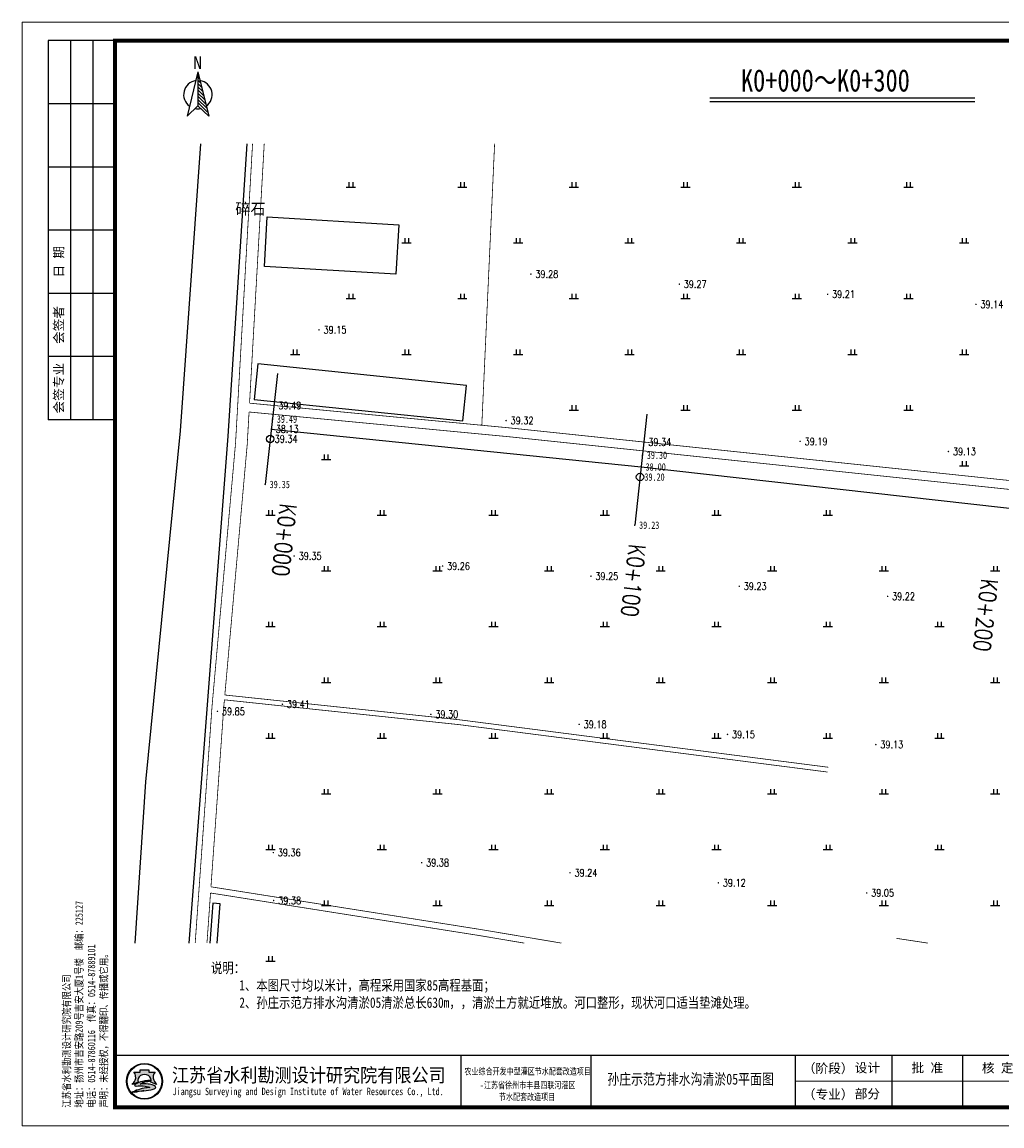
# Model space of a CAD drawing. Extents: x 464172 to 473094, y 3847158 to 3855433.
# Tile 72 of 98: x 469890 to 470154, y 3850355 to 3850652. Entities that reach past the tile are written whole.
import ezdxf
from ezdxf.enums import TextEntityAlignment as Align

# ---------------------------------------------------------------- set-up
doc = ezdxf.new("R2010")
doc.units = 0
doc.linetypes.add('X2', pattern=[10, 8, -2])
doc.layers.get('0').update_dxf_attribs({"linetype": 'CONTINUOUS'})
for name, color, linetype in [('DIMTEX', 7, 'CONTINUOUS'), ('DLSS', 4, 'CONTINUOUS'), ('DMTZ', 3, 'CONTINUOUS'), ('DMX', 1, 'CONTINUOUS'), ('GCD', 9, 'CONTINUOUS'), ('JMD', 6, 'CONTINUOUS'), ('LINE', 7, 'CONTINUOUS'), ('SXSS', 5, 'CONTINUOUS'), ('ZBTZ', 8, 'CONTINUOUS'), ('断面', 7, 'CONTINUOUS'), ('零点距', 1, 'CONTINUOUS')]:
    doc.layers.add(name, color=color, linetype=linetype)
doc.layers.add('文字', color=7, linetype='CONTINUOUS', lineweight=15)
doc.styles.add('-仿宋_GB2312', font='FangSong_GB2312.ttf')
doc.styles.add('HZ', font='rs.shx', dxfattribs={"width": 0.8, "bigfont": 'hztxt.shx'})
doc.styles.add('LYJFS', font='times.ttf', dxfattribs={"width": 0.7})
doc.styles.get("Standard").update_dxf_attribs({"font": 'rs.shx', "bigfont": 'hztxt.shx'})
doc.styles.add('STYLE2', font='txt', dxfattribs={"width": 0.8})
doc.styles.add('仿宋', font='FangSong_GB2312.ttf', dxfattribs={"width": 0.8})
doc.styles.add('仿宋体', font='FangSong_GB2312.ttf', dxfattribs={"width": 0.8})
doc.styles.add('宋体', font='txt')
doc.styles.add('正等线体', font='simhei.ttf')
doc.styles.add('黑体', font='simhei.ttf')
doc.linetypes.add('10411', pattern='A,2,[150,AAA.SHX,S=1,R=0,X=0,Y=1],2,[151,AAA.SHX,S=1,R=0,X=0,Y=3],1e-11', length=4.00000000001)
doc.linetypes.add('10421', pattern='A,2,[150,AAA.SHX,S=0.5,R=0,X=0,Y=0.5],1e-11', length=2.00000000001)

# ---------------------------------------------------------------- blocks, each defined once
blk = doc.blocks.new('A$C67844AE1')
at = {"color": 7, "linetype": 'ByBlock', "lineweight": -3}
for p, q in [((-68.54528065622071, 12.60233967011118), (-102.4539569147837, -126.4874291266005)), ((-68.54528065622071, 12.60233967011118), (-68.54528065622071, -93.55508338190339)), ((-68.54528065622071, 12.60233967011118), (-34.63660439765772, -126.4874291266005)), ((-68.54528065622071, 6.444916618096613), (-66.57848399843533, 4.534749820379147)), ((-75.16375737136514, -13.81146217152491), (-75.00695480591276, -13.90275762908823)), ((-68.54528065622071, -3.555083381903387), (-63.38429603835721, -8.56746807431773)), ((-68.54528065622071, -13.55508338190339), (-60.19010807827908, -21.66968596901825)), ((-68.54528065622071, -23.55508338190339), (-56.99592011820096, -34.77190386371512)), ((-68.54528065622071, -33.55508338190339), (-53.80173215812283, -47.874121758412)), ((-68.54528065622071, -43.55508338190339), (-50.60754419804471, -60.97633965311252)), ((-68.54528065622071, -53.55508338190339), (-47.4133562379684, -74.0785575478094)), ((-68.54528065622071, -63.55508338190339), (-44.21916827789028, -87.18077544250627)), ((-68.54528065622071, -93.55508338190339), (-102.4539569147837, -126.4874291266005)), ((-68.54528065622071, -73.55508338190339), (-41.02498031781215, -100.282993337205)), ((-68.54528065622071, -83.55508338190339), (-37.83079235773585, -113.3852112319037)), ((-68.54528065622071, -93.55508338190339), (-34.63660439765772, -126.4874291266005))]:
    blk.add_line(p, q, dxfattribs=at)
for start, end in [(98.47002997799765, 234.1282238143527), (305.8717761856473, 81.52997002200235), (258.3564658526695, 281.6435341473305)]:
    blk.add_arc((-68.54528065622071, -58.56304133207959), 44.66625879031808, start, end, dxfattribs=at)
at = {"color": 7, "linetype": 'ByBlock', "lineweight": -3, "insert": (-82.5777418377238, 61.776892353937), "char_height": 40, "width": 53.56766932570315, "attachment_point": 1}
blk.add_mtext('{\\fSimSun|b0|i0|c134|p2;N}', dxfattribs=at)
blk = doc.blocks.new('TK')
h = blk.add_hatch(color=152)
h.dxf.hatch_style = 1
h.paths.add_polyline_path([(37.76634519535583, 12, 1), (28.08865389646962, 12, 1)])
h.paths.add_polyline_path([(37.60348109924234, 12, 1), (28.2515179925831, 12, 1)], flags=16)
h = blk.add_hatch(color=152)
h.dxf.hatch_style = 1
edge = h.paths.add_edge_path()
edge.add_arc((34.80941884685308, 9.57513306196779), 1.461698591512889, 43.31770961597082, 70.37003522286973)
edge.add_arc((33.42980450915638, 5.707128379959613), 5.568375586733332, 70.37003522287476, 84.52854590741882)
edge.add_arc((32.84297213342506, -0.4193509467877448), 11.72289597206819, 84.5285459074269, 95.17746754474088)
edge.add_arc((32.98455917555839, 9.871856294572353), 1.831337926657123, 111.7965680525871, 130.9174013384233, ccw=False)
edge.add_arc((34.88031159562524, 5.13131362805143), 6.936886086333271, 98.84274785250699, 111.79656805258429, ccw=False)
edge.add_arc((35.94667124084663, -1.723120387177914), 13.873772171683, 95.21036804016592, 98.84274785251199, ccw=False)
edge.add_ellipse((32.92749954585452, 12.29239219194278), major_axis=(-1.773815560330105, 0), ratio=0.8776980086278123, start_angle=172.6538623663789, end_angle=176.9129867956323)
edge.add_arc((34.51986391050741, 1.961408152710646), 10.24870363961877, 88.99992913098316, 98.52267106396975)
edge.add_arc((34.12653419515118, 4.586133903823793), 7.594670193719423, 98.5226710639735, 116.8491039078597)
edge.add_arc((31.25213164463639, 10.26438648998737), 1.230336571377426, 116.8491039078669, 139.2900683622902)
edge.add_arc((30.4676556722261, 10.93937889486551), 0.1954369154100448, 139.2900683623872, 263.050638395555)
edge.add_arc((30.65080526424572, 12.44199033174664), 1.70916902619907, 263.0506383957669, 272.136251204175)
edge.add_arc((31.81845295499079, -18.86063964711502), 29.61523112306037, 88.46268833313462, 92.13625120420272, ccw=False)
edge.add_arc((32.47617160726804, 5.646726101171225), 5.099041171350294, 68.07113774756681, 88.46268833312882, ccw=False)
edge.add_arc((36.58583429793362, -10.91731876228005), 21.4080615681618, 95.91294384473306, 98.79521578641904)
edge.add_arc((35.21854840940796, -2.080308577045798), 12.46590188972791, 98.79521578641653, 117.8496747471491)
edge.add_arc((93.71745628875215, -228.4932874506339), 245.9934265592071, 104.7703900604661, 105.15790668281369, ccw=False)
edge.add_line((31.00239690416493, 9.371353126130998), (30.1988762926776, 9.045501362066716))
edge.add_arc((51.56004769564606, -88.12407086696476), 99.48982566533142, 100.90627282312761, 102.39834375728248, ccw=False)
edge.add_line((32.73627937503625, 9.568770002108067), (32.12568198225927, 9.380185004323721))
edge.add_arc((29.81630978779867, 37.97211086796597), 28.68503833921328, 274.6177604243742, 279.6944367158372)
edge.add_arc((33.87653895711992, 14.20489681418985), 4.573507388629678, 279.694436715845, 287.6119267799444)
edge.add_arc((34.76080719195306, 11.41934212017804), 1.650966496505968, 287.6119267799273, 311.5140981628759)
edge.add_arc((35.67269695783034, 10.38914913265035), 0.2751610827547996, 311.5140981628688, 403.3177096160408)
edge = h.paths.add_edge_path()
edge.add_arc((37.34861352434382, 13.13700107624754), 2.066422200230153, 138.9741968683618, 204.1180883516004, ccw=False)
edge.add_line((35.78967558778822, 14.49339822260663), (34.09257231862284, 14.49339822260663))
edge.add_line((34.09257231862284, 14.49339822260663), (34.09257231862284, 15.08006279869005))
edge.add_line((34.09257231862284, 15.08006279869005), (31.76242677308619, 15.08006279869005))
edge.add_line((31.76242677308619, 15.08006279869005), (31.76242677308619, 14.49339822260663))
edge.add_line((31.76242677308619, 14.49339822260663), (30.06532350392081, 14.49339822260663))
edge.add_arc((28.50638556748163, 13.13700107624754), 2.066422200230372, -24.118088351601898, 41.0258031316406, ccw=False)
edge.add_arc((26.96985351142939, 13.82490731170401), 3.749914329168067, 314.34412131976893, 335.8819116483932, ccw=False)
edge.add_arc((28.92445619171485, 14.17747440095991), 3.106664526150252, 282.3877277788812, 290.1465811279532)
edge.add_arc((25.86021252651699, 22.52986678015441), 12.00340818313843, 290.1465811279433, 296.6495194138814)
edge.add_ellipse((32.92749954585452, 12.29239219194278), major_axis=(-1.773815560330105, 0), ratio=0.8776980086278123, start_angle=176.9129867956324, end_angle=378.37473811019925, ccw=False)
edge.add_ellipse((32.92749954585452, 12.29239219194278), major_axis=(-1.773815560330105, 0), ratio=0.8776980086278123, start_angle=172.653862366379, end_angle=176.9129867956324, ccw=False)
edge.add_ellipse((32.92749954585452, 12.29239219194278), major_axis=(-1.773815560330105, 0), ratio=0.8776980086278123, start_angle=161.6252618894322, end_angle=172.653862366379, ccw=False)
edge.add_arc((39.99478656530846, 22.52986678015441), 12.00340818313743, 243.3504805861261, 249.853418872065)
edge.add_arc((36.93054290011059, 14.17747440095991), 3.106664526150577, 249.8534188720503, 257.61227222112)
edge.add_arc((38.88514558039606, 13.82490731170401), 3.74991432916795, 204.1180883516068, 225.6558786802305, ccw=False)
at = {"lineweight": 0}
for p, q in [((0, 0), (0, 297)), ((0, 297), (420, 297)), ((420, 297), (420, 0)), ((415, 12), (208, 12)), ((420, 0), (0, 0))]:
    blk.add_line(p, q, dxfattribs=at)
for p, q in [((25, 292), (7, 292)), ((7, 292), (7, 190)), ((13, 292), (13, 190)), ((19, 292), (19, 190)), ((25, 275), (7, 275)), ((25, 258), (7, 258)), ((25, 241), (7, 241)), ((25, 224), (7, 224)), ((25, 207), (7, 207)), ((25, 190), (7, 190)), ((118, 19), (118, 5)), ((153, 19), (153, 5)), ((208, 19), (208, 5)), ((234, 19), (234, 5)), ((253, 19), (253, 5)), ((272, 19), (272, 5)), ((291, 19), (291, 5)), ((310, 19), (310, 5)), ((329, 19), (329, 5)), ((348, 19), (348, 5)), ((366, 19), (366, 5)), ((383, 12), (383, 5))]:
    blk.add_line(p, q)
at = {"lineweight": 0, "const_width": 1}
blk.add_lwpolyline([(25, 292), (415, 292), (415, 5), (25, 5)], close=True, dxfattribs=at)
at = {"lineweight": 0, "const_width": 0.4}
blk.add_lwpolyline([(415, 19), (25, 19)], dxfattribs=at)
at = {"color": 152}
for points in [[(31.24412181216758, 11.80161767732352, -0.02838203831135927), (29.99446309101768, 11.26089254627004, -0.03386732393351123), (29.59091690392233, 11.14313846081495, 0.09425397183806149), (30.39241989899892, 12.29262248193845, 0.2921547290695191), (30.06532350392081, 14.49339822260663), (31.76242677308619, 14.49339822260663), (31.76242677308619, 15.08006279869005), (34.09257231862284, 15.08006279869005), (34.09257231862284, 14.49339822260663), (35.78967558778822, 14.49339822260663, 0.29215472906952), (35.46257919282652, 12.29262248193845, 0.09425397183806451), (36.2640821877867, 11.14313846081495, -0.03386732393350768), (35.86053600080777, 11.26089254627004, -0.02838203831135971), (34.61087727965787, 11.80161767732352)], [(34.69874112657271, 12.20855064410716, 0.04157472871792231), (33.0009984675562, 12.09693843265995, 0.08013502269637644), (30.6964595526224, 11.36209164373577, 0.09823132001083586), (30.31951032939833, 11.06684867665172, 0.599439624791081), (30.44400935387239, 10.74537776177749, 0.03966424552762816), (30.71451621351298, 10.73400916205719, -0.01603031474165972), (32.61296833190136, 10.7439319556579, -0.08921046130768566), (34.38043466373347, 10.37684270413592, 0.01257694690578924), (33.31247064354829, 10.23900867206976, 0.08333285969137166), (29.39506013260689, 8.941746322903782, -0.001690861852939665), (31.00239690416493, 9.371353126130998), (30.1988762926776, 9.045501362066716, -0.006510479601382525), (32.73627937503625, 9.568770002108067), (32.12568198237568, 9.380185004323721, 0.02215480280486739), (34.64668864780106, 9.696699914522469, 0.03456031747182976), (35.26033732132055, 9.845760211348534, 0.1046726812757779), (35.85507491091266, 10.18311053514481, 0.4234638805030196), (35.87289335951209, 10.57792154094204, 0.1185893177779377), (35.30046801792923, 10.95188049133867, 0.06185687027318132), (33.96074808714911, 11.25013348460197, 0.04649815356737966), (31.78508714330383, 11.25571519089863, -0.08362449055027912), (32.30456102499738, 11.57226833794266, -0.05658197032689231), (33.81395195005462, 11.9857476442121, -0.01585057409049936), (34.68675527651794, 12.09332510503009)]]:
    blk.add_lwpolyline(points, format="xyb", dxfattribs=at)
for radius in [4.838845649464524, 4.675981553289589]:
    blk.add_circle((32.92749954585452, 12), radius, dxfattribs=at)
blk.add_arc((34.88031159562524, 5.13131362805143), 6.936886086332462, 98.84274785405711, 111.7965680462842, dxfattribs=at)
for start_param, end_param in [(2.820892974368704, 6.603884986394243), (3.013378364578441, 3.087714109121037)]:
    blk.add_ellipse((32.92749954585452, 12.29239219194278), major_axis=(-1.773815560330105, 0), ratio=0.8776980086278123, start_param=start_param, end_param=end_param, dxfattribs=at)
at = {"style": '宋体'}
for s, height, width, p in [('江苏省水利勘测设计研究院有限公司', 3.75, 0.9, (77.12731924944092, 13.75084589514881)), ('农业综合开发中型灌区节水配套改造项目', 1.8, 0.75, (136, 14.74047347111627)), ('-江苏省徐州市丰县四联河灌区', 1.8, 0.75, (136, 11.02926161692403)), ('Jiangsu Surveying and Design Institute of Water Resources Co., Ltd.', 2, 0.8, (76.9551912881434, 9.01340379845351)), ('节水配套改造项目', 1.8, 0.75, (135.8399052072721, 7.880905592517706))]:
    blk.add_text(s, height=height, dxfattribs=dict(at, width=width)).set_placement(p, align=Align.MIDDLE)
at = {"style": 'LYJFS'}
for s, p in [('（阶段）', (216.8339300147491, 15.5)), ('（专业）', (216.8339300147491, 8.5))]:
    blk.add_text(s, height=2.5, dxfattribs=at).set_placement(p, align=Align.MIDDLE_CENTER)
at = {"style": '仿宋'}
blk.add_text('2018.05', height=2.5, dxfattribs=at).set_placement((357, 8.5), align=Align.MIDDLE)
at = {"rotation": 90}
for s, insert, char_height, attachment_point, style in [('日 期', (10, 232.5), 2.5, 5, '宋体'), ('会签者', (10, 215.5), 2.5, 5, '宋体'), ('会签专业', (10, 198.5), 2.5, 5, '宋体'), ('江苏省水利勘测设计研究院有限公司\\P地址：扬州市吉安路209号吉安大厦1号楼  邮编：225127\\P电话：0514-87860116  传真：0514-87889101\\P声明：未经授权，不得翻印、传播或它用。', (23.29513194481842, 4.918324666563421), 2, 7, '仿宋')]:
    blk.add_mtext(s, dxfattribs=dict(at, insert=insert, char_height=char_height, attachment_point=attachment_point, style=style))
at = {"char_height": 2.5, "attachment_point": 5, "style": '宋体'}
for s, insert in [('设计', (227.4021536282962, 15.5)), ('批 准', (243.5, 15.5)), ('核 定', (262.4375, 15.47222222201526)), ('审 查', (281.4305555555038, 15.47328627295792)), ('校 核', (300.4652777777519, 15.54328155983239)), ('设 计', (319.4722222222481, 15.59333057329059)), ('制 图', (338.4166666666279, 15.4779241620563)), ('日 期', (357, 15.5)), ('甲级设计证书编号A132012666', (390.5, 15.5)), ('部分', (227.4021536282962, 8.5)), ('图 号', (374.5, 8.5))]:
    blk.add_mtext(s, dxfattribs=dict(at, insert=insert))
blk = doc.blocks.new('GC200')
at = {"linetype": 'Continuous', "const_width": 0.2, "flags": 128}
blk.add_lwpolyline([(-0.1, 0, 1), (0.1, 0, 1)], format="xyb", close=True, dxfattribs=at)
blk = doc.blocks.new('gc119')
for p, q in [((-1.25, 0), (1.25, 0)), ((-0.5, 1.3), (-0.5, 0)), ((0.5, 1.3), (0.5, 0))]:
    blk.add_line(p, q)

msp = doc.modelspace()

# ---------------------------------------------------------------- linework, layer by layer
at = {"color": 8, "linetype": 'Continuous', "elevation": -39.4898, "flags": 128}
msp.add_lwpolyline([(469957.2838647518, 3850542.621673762), (470056.7647186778, 3850532.41747368), (470305.2665365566, 3850504.509365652)], dxfattribs=at)
at = {"layer": 'DIMTEX', "color": 1, "linetype": 'Continuous'}
msp.add_line((470075.2795367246, 3850631.702123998), (470146.5507190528, 3850631.702123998), dxfattribs=at)
at = {"layer": 'DIMTEX', "linetype": 'Continuous'}
msp.add_line((470075.2590439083, 3850630.739681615), (470146.5507190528, 3850630.739681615), dxfattribs=at)
at = {"layer": 'DLSS', "color": 8, "linetype": 'X2', "const_width": 0.2, "flags": 128}
for points, elevation in [([(469936.8126617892, 3850404.295490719), (469941.3607168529, 3850468.187632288), (469947.6688486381, 3850538.798419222), (469952.2451029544, 3850619.361906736)], -39.4898), ([(469944.7888416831, 3850471.054911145), (470007.9458726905, 3850464.378367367), (470107.1488715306, 3850451.609249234)], -39.4898), ([(469941.0582563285, 3850419.442452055), (470013.4567950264, 3850407.977284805), (470035.3478453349, 3850404.295490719)], -0.1129000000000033), ([(470133.9201833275, 3850404.295490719), (470125.4434116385, 3850405.578242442)], -0.166400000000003)]:
    msp.add_lwpolyline(points, dxfattribs=dict(at, elevation=elevation))
at = {"layer": 'DLSS', "color": 8, "linetype": 'Continuous', "const_width": 0.2, "flags": 128}
for points, elevation in [([(469955.3824434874, 3850619.361906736), (469951.4406916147, 3850549.581376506)], -39.4898), ([(469951.3061867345, 3850547.200246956), (469950.8157051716, 3850538.517289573), (469944.7888416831, 3850471.054911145)], -39.4898), ([(469941.0582563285, 3850419.442452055), (469944.5101087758, 3850467.934882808), (469944.6725298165, 3850469.752961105)], -39.4898), ([(469944.6725298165, 3850469.752961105), (470007.7937281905, 3850463.080205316), (470106.9820196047, 3850450.312980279)], -39.4898), ([(469939.9800452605, 3850404.295490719), (469940.9398346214, 3850417.778836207)], -39.4898), ([(469940.9398346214, 3850417.778836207), (470013.1890365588, 3850406.337318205), (470025.3292451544, 3850404.295490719)], -0.1129000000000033)]:
    msp.add_lwpolyline(points, dxfattribs=dict(at, elevation=elevation))
at = {"layer": 'DLSS', "color": 8, "linetype": 'X2', "const_width": 0.2, "flags": 128}
msp.add_lwpolyline([(469951.4406916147, 3850549.581376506), (470021.5737669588, 3850542.902567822), (470286.9801084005, 3850514.967441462), (470305.2665365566, 3850512.901703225)], dxfattribs=at)
at = {"layer": 'DLSS', "color": 8, "linetype": 'Continuous', "const_width": 0.2, "flags": 128}
msp.add_lwpolyline([(469951.3061867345, 3850547.200246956), (470021.3485087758, 3850540.529482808), (470209.4849271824, 3850520.72747375)], dxfattribs=at)
at = {"layer": 'DMTZ', "color": 8, "linetype": '10411', "elevation": -39.4898, "flags": 128}
for points in [[(469938.2377758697, 3850619.361906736), (469932.7753434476, 3850542.138044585), (469923.4041519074, 3850447.728083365), (469920.5631185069, 3850404.295490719)], [(469935.2250535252, 3850404.295490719), (469945.642220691, 3850540.683750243), (469950.772385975, 3850619.361906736)]]:
    msp.add_lwpolyline(points, dxfattribs=at)
at = {"layer": 'DMTZ', "color": 7, "linetype": '10421', "flags": 128}
msp.add_lwpolyline([(469955.9185118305, 3850540.049386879, 0, 0, 0), (470033.1097765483, 3850532.455975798, 0, 0, 0), (470186.6089410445, 3850514.365742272, 0, 0, 0), (470205.7045000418, 3850512.227561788, 0, 0, 0), (470207.6754486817, 3850513.11414003, 0, 0, 0), (470208.1319072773, 3850514.665535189, 0, 0, 0), (470208.5883658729, 3850517.403304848, 0, 0, 0), (470208.5591088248, 3850519.543273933, 0, 0, 0), (470021.3294990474, 3850539.349885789, 0, 0, 0), (469956.345086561, 3850545.398462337, 0, 0, 0), (469955.7158205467, 3850544.395228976, 0, 0, 0), (469955.0873399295, 3850542.479065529, 0, 0, 0), (469955.0244883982, 3850541.159737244, 0, 0, 0), (469955.3364087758, 3850540.103782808, 2.0395857e-06, 2.0395857e-06, 0), (469955.9185118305, 3850540.049386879, 2.0394898e-06, 2.0394898e-06, 0)], format="xyseb", dxfattribs=at)
at = {"layer": 'DMX', "linetype": 'Continuous', "elevation": -39.4898}
for points in [[(469958.9266651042, 3850557.531442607), (469955.6410643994, 3850527.711904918)], [(470058.3251240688, 3850546.579440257), (470055.039523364, 3850516.759902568)]]:
    msp.add_lwpolyline(points, dxfattribs=at)
at = {"layer": 'JMD', "color": 8, "linetype": 'Continuous', "elevation": -39.4898, "flags": 128}
for points in [[(469956.2068362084, 3850599.691878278), (469991.5617680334, 3850597.593181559), (469990.7723700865, 3850584.294875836), (469955.4174382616, 3850586.393572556)], [(469952.6919558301, 3850550.573129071), (470008.8197784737, 3850544.782022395), (470009.8059680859, 3850554.340243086), (469953.6781454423, 3850560.131349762)]]:
    msp.add_lwpolyline(points, close=True, dxfattribs=at)
at = {"layer": 'SXSS', "color": 8, "linetype": 'Continuous', "elevation": -39.4898, "flags": 128}
msp.add_lwpolyline([(469942.7616523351, 3850404.295490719), (469943.5339755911, 3850414.856212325), (469941.5777993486, 3850414.99927077), (469940.795013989, 3850404.295490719)], dxfattribs=at)
at = {"layer": 'ZBTZ', "linetype": 'Continuous', "const_width": 0.2, "flags": 128}
msp.add_lwpolyline([(470013.9185395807, 3850543.631579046), (470017.3600519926, 3850619.361906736)], dxfattribs=at)
at = {"layer": '零点距', "linetype": 'Continuous'}
for centre in [(469956.9888418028, 3850539.944097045, -39.4898), (470056.465677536, 3850529.703428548, -39.4898)]:
    msp.add_circle(centre, 1, dxfattribs=at)

# ---------------------------------------------------------------- block references
at = {"layer": 'GCD', "linetype": 'Continuous'}
ref = msp.add_blockref('GC200', (470027.1241306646, 3850584.30737784, -0.2119307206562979), dxfattribs=at)
ref.add_attrib('height', '39.28', dxfattribs={"linetype": 'Continuous', "height": 2, "style": 'HZ', "width": 0.8}).set_placement((470028.3241306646, 3850584.30737784, -39.4898), align=Align.MIDDLE_LEFT)
ref = msp.add_blockref('GC200', (470067.0318984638, 3850581.592590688, -0.2169024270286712), dxfattribs=at)
ref.add_attrib('height', '39.27', dxfattribs={"linetype": 'Continuous', "height": 2, "style": 'HZ', "width": 0.8}).set_placement((470068.2318984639, 3850581.592590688, -39.4898), align=Align.MIDDLE_LEFT)
ref = msp.add_blockref('GC200', (470106.9396662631, 3850578.877803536, -0.2818111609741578), dxfattribs=at)
ref.add_attrib('height', '39.21', dxfattribs={"linetype": 'Continuous', "height": 2, "style": 'HZ', "width": 0.8}).set_placement((470108.1396662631, 3850578.877803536, -39.4898), align=Align.MIDDLE_LEFT)
ref = msp.add_blockref('GC200', (470146.8474340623, 3850576.163016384, -0.3467198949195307), dxfattribs=at)
ref.add_attrib('height', '39.14', dxfattribs={"linetype": 'Continuous', "height": 2, "style": 'HZ', "width": 0.8}).set_placement((470148.0474340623, 3850576.163016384, -39.4898), align=Align.MIDDLE_LEFT)
ref = msp.add_blockref('GC200', (469970.1264730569, 3850569.315501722, -0.3398000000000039), dxfattribs=at)
ref.add_attrib('height', '39.15', dxfattribs={"linetype": 'Continuous', "height": 2, "style": 'HZ', "width": 0.8}).set_placement((469971.3264730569, 3850569.315501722, -39.4898), align=Align.MIDDLE_LEFT)
ref = msp.add_blockref('GC200', (469957.9820672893, 3850548.95843795, 0.0001999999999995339), dxfattribs=at)
ref.add_attrib('height', '39.49', dxfattribs={"linetype": 'Continuous', "height": 2, "style": 'HZ', "width": 0.8}).set_placement((469959.1820672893, 3850548.95843795, -78.9796), align=Align.MIDDLE_LEFT)
ref = msp.add_blockref('GC200', (469957.5771833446, 3850545.28378204, 0.0001999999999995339), dxfattribs=at)
ref.add_attrib('height', '39.49', dxfattribs={"linetype": 'Continuous', "height": 2, "style": '正等线体', "width": 0.8}).set_placement((469958.7771833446, 3850545.28378204, -39.4898), align=Align.MIDDLE_LEFT)
ref = msp.add_blockref('GC200', (470020.4582087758, 3850544.902382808, -0.1684000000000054), dxfattribs=at)
ref.add_attrib('height', '39.32', dxfattribs={"linetype": 'Continuous', "height": 2, "style": 'HZ', "width": 0.8}).set_placement((470021.6582087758, 3850544.902382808, -39.4898), align=Align.MIDDLE_LEFT)
ref = msp.add_blockref('GC200', (469957.2838647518, 3850542.621673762, -1.3598), dxfattribs=at)
ref.add_attrib('height', '38.13', dxfattribs={"linetype": 'Continuous', "height": 2, "style": 'HZ', "width": 0.8}).set_placement((469958.4838647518, 3850542.621673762, -77.6157), align=Align.MIDDLE_LEFT)
ref = msp.add_blockref('GC200', (469956.9888418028, 3850539.944097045, -0.149799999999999), dxfattribs=at)
ref.add_attrib('height', '39.34', dxfattribs={"linetype": 'Continuous', "height": 2, "style": 'HZ', "width": 0.8}).set_placement((469958.1888418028, 3850539.944097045, -78.8305), align=Align.MIDDLE_LEFT)
ref = msp.add_blockref('GC200', (470057.50331369, 3850539.120832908, -0.149799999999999), dxfattribs=at)
ref.add_attrib('height', '39.34', dxfattribs={"linetype": 'Continuous', "height": 2, "style": 'HZ', "width": 0.8}).set_placement((470058.70331369, 3850539.120832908, -78.8266), align=Align.MIDDLE_LEFT)
ref = msp.add_blockref('GC200', (470099.5477809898, 3850539.288202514, -0.2971966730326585), dxfattribs=at)
ref.add_attrib('height', '39.19', dxfattribs={"linetype": 'Continuous', "height": 2, "style": 'HZ', "width": 0.8}).set_placement((470100.7477809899, 3850539.288202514, -39.4898), align=Align.MIDDLE_LEFT)
ref = msp.add_blockref('GC200', (470057.1114766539, 3850535.564588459, -0.1898000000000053), dxfattribs=at)
ref.add_attrib('height', '39.30', dxfattribs={"linetype": 'Continuous', "height": 2, "style": '正等线体', "width": 0.8}).set_placement((470058.3114766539, 3850535.564588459, -0.1898000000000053), align=Align.MIDDLE_LEFT)
ref = msp.add_blockref('GC200', (470139.4555487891, 3850536.573415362, -0.3621054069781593), dxfattribs=at)
ref.add_attrib('height', '39.13', dxfattribs={"linetype": 'Continuous', "height": 2, "style": 'HZ', "width": 0.8}).set_placement((470140.6555487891, 3850536.573415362, -39.4898), align=Align.MIDDLE_LEFT)
ref = msp.add_blockref('GC200', (470056.7647186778, 3850532.41747368, -1.489800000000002), dxfattribs=at)
ref.add_attrib('height', '38.00', dxfattribs={"linetype": 'Continuous', "height": 2, "style": '正等线体', "width": 0.8}).set_placement((470057.9647186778, 3850532.41747368, -1.489800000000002), align=Align.MIDDLE_LEFT)
ref = msp.add_blockref('GC200', (470056.465677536, 3850529.703428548, -0.2897999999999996), dxfattribs=at)
ref.add_attrib('height', '39.20', dxfattribs={"linetype": 'Continuous', "height": 2, "style": '正等线体', "width": 0.8}).set_placement((470057.665677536, 3850529.703428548, -0.2897999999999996), align=Align.MIDDLE_LEFT)
ref = msp.add_blockref('GC200', (469955.6410643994, 3850527.711904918, -0.139800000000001), dxfattribs=at)
ref.add_attrib('height', '39.35', dxfattribs={"linetype": 'Continuous', "height": 2, "style": '正等线体', "width": 0.8}).set_placement((469956.8410643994, 3850527.711904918, -39.4898), align=Align.MIDDLE_LEFT)
ref = msp.add_blockref('GC200', (470055.039523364, 3850516.759902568, -0.2598000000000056), dxfattribs=at)
ref.add_attrib('height', '39.23', dxfattribs={"linetype": 'Continuous', "height": 2, "style": '正等线体', "width": 0.8}).set_placement((470056.239523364, 3850516.759902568, -0.2598000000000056), align=Align.MIDDLE_LEFT)
ref = msp.add_blockref('GC200', (469963.4520668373, 3850508.453876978, -0.1394562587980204), dxfattribs=at)
ref.add_attrib('height', '39.35', dxfattribs={"linetype": 'Continuous', "height": 2, "style": 'HZ', "width": 0.8}).set_placement((469964.6520668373, 3850508.453876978, -39.4898), align=Align.MIDDLE_LEFT)
ref = msp.add_blockref('GC200', (470003.3598346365, 3850505.739089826, -0.2261228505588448), dxfattribs=at)
ref.add_attrib('height', '39.26', dxfattribs={"linetype": 'Continuous', "height": 2, "style": 'HZ', "width": 0.8}).set_placement((470004.5598346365, 3850505.739089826, -39.4898), align=Align.MIDDLE_LEFT)
ref = msp.add_blockref('GC200', (470043.2676024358, 3850503.024302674, -0.2417972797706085), dxfattribs=at)
ref.add_attrib('height', '39.25', dxfattribs={"linetype": 'Continuous', "height": 2, "style": 'HZ', "width": 0.8}).set_placement((470044.4676024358, 3850503.024302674, -39.4898), align=Align.MIDDLE_LEFT)
ref = msp.add_blockref('GC200', (470083.175370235, 3850500.309515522, -0.2574717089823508), dxfattribs=at)
ref.add_attrib('height', '39.23', dxfattribs={"linetype": 'Continuous', "height": 2, "style": 'HZ', "width": 0.8}).set_placement((470084.375370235, 3850500.309515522, -39.4898), align=Align.MIDDLE_LEFT)
ref = msp.add_blockref('GC200', (470123.0831380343, 3850497.59472837, -0.2731461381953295), dxfattribs=at)
ref.add_attrib('height', '39.22', dxfattribs={"linetype": 'Continuous', "height": 2, "style": 'HZ', "width": 0.8}).set_placement((470124.2831380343, 3850497.59472837, -39.4898), align=Align.MIDDLE_LEFT)
at = {"layer": 'GCD', "color": 8, "linetype": 'Continuous'}
ref = msp.add_blockref('GC200', (469960.28749254, 3850468.576706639, -0.07693102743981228), dxfattribs=at)
ref.add_attrib('height', '39.41', dxfattribs={"linetype": 'Continuous', "height": 2, "style": 'HZ', "width": 0.8}).set_placement((469961.48749254, 3850468.576706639, -39.4898), align=Align.MIDDLE_LEFT)
ref = msp.add_blockref('GC200', (469942.7988136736, 3850466.649527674, 0.3619999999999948), dxfattribs=at)
ref.add_attrib('height', '39.85', dxfattribs={"linetype": 'Continuous', "height": 2, "style": 'HZ', "width": 0.8}).set_placement((469943.9988136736, 3850466.649527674, -39.4898), align=Align.MIDDLE_LEFT)
at = {"layer": 'GCD', "linetype": 'Continuous'}
ref = msp.add_blockref('GC200', (470000.1952603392, 3850465.861919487, -0.1942646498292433), dxfattribs=at)
ref.add_attrib('height', '39.30', dxfattribs={"linetype": 'Continuous', "height": 2, "style": 'HZ', "width": 0.8}).set_placement((470001.3952603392, 3850465.861919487, -39.4898), align=Align.MIDDLE_LEFT)
ref = msp.add_blockref('GC200', (470040.1030281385, 3850463.147132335, -0.3115982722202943), dxfattribs=at)
ref.add_attrib('height', '39.18', dxfattribs={"linetype": 'Continuous', "height": 2, "style": 'HZ', "width": 0.8}).set_placement((470041.3030281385, 3850463.147132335, -39.4898), align=Align.MIDDLE_LEFT)
ref = msp.add_blockref('GC200', (470080.0107959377, 3850460.432345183, -0.3412449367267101), dxfattribs=at)
ref.add_attrib('height', '39.15', dxfattribs={"linetype": 'Continuous', "height": 2, "style": 'HZ', "width": 0.8}).set_placement((470081.2107959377, 3850460.432345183, -39.4898), align=Align.MIDDLE_LEFT)
ref = msp.add_blockref('GC200', (470119.918563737, 3850457.717558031, -0.3569193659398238), dxfattribs=at)
ref.add_attrib('height', '39.13', dxfattribs={"linetype": 'Continuous', "height": 2, "style": 'HZ', "width": 0.8}).set_placement((470121.118563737, 3850457.717558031, -39.4898), align=Align.MIDDLE_LEFT)
at = {"layer": 'GCD', "color": 8, "linetype": 'Continuous'}
ref = msp.add_blockref('GC200', (469957.8258625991, 3850428.651717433, -0.1317210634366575), dxfattribs=at)
ref.add_attrib('height', '39.36', dxfattribs={"linetype": 'Continuous', "height": 2, "style": 'HZ', "width": 0.8}).set_placement((469959.0258625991, 3850428.651717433, -39.4898), align=Align.MIDDLE_LEFT)
at = {"layer": 'GCD', "linetype": 'Continuous'}
ref = msp.add_blockref('GC200', (469997.7336303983, 3850425.936930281, -0.1124596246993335), dxfattribs=at)
ref.add_attrib('height', '39.38', dxfattribs={"linetype": 'Continuous', "height": 2, "style": 'HZ', "width": 0.8}).set_placement((469998.9336303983, 3850425.936930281, -39.4898), align=Align.MIDDLE_LEFT)
ref = msp.add_blockref('GC200', (470037.6413981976, 3850423.222143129, -0.2511397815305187), dxfattribs=at)
ref.add_attrib('height', '39.24', dxfattribs={"linetype": 'Continuous', "height": 2, "style": 'HZ', "width": 0.8}).set_placement((470038.8413981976, 3850423.222143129, -39.4898), align=Align.MIDDLE_LEFT)
ref = msp.add_blockref('GC200', (470077.5491659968, 3850420.507355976, -0.3684734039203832), dxfattribs=at)
ref.add_attrib('height', '39.12', dxfattribs={"linetype": 'Continuous', "height": 2, "style": 'HZ', "width": 0.8}).set_placement((470078.7491659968, 3850420.507355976, -39.4898), align=Align.MIDDLE_LEFT)
ref = msp.add_blockref('GC200', (470117.4569337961, 3850417.792568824, -0.4409686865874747), dxfattribs=at)
ref.add_attrib('height', '39.05', dxfattribs={"linetype": 'Continuous', "height": 2, "style": 'HZ', "width": 0.8}).set_placement((470118.6569337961, 3850417.792568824, -39.4898), align=Align.MIDDLE_LEFT)
at = {"layer": 'GCD', "color": 8, "linetype": 'Continuous'}
ref = msp.add_blockref('GC200', (469957.9438175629, 3850415.75294722, -0.1059000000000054), dxfattribs=at)
ref.add_attrib('height', '39.38', dxfattribs={"linetype": 'Continuous', "height": 2, "style": 'HZ', "width": 0.8}).set_placement((469959.143817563, 3850415.75294722, -39.4898), align=Align.MIDDLE_LEFT)
at = {"layer": 'LINE', "color": 2, "xscale": 0.08574142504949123, "yscale": 0.0857414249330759, "zscale": 0.08574142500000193}
msp.add_blockref('A$C67844AE1', (469943.4134438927, 3850637.606148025, 4.660000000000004), dxfattribs=at)
at = {"layer": 'ZBTZ', "linetype": 'Continuous'}
for p in [(469978.6781454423, 3850607.705680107, -39.4898), (470008.6781454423, 3850607.705680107, -39.4898), (470038.6781454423, 3850607.705680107, -39.4898), (470068.6781454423, 3850607.705680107, -39.4898), (470098.6781454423, 3850607.705680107, -39.4898), (470128.6781454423, 3850607.705680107, -39.4898), (469993.6781454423, 3850592.705680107, -39.4898), (470023.6781454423, 3850592.705680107, -39.4898), (470053.6781454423, 3850592.705680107, -39.4898), (470083.6781454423, 3850592.705680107, -39.4898), (470113.6781454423, 3850592.705680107, -39.4898), (470143.6781454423, 3850592.705680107, -39.4898), (469978.6781454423, 3850577.705680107, -39.4898), (470008.6781454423, 3850577.705680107, -39.4898), (470038.6781454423, 3850577.705680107, -39.4898), (470068.6781454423, 3850577.705680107, -39.4898), (470098.6781454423, 3850577.705680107, -39.4898), (470128.6781454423, 3850577.705680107, -39.4898), (469993.6781454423, 3850562.705680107, -39.4898), (470023.6781454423, 3850562.705680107, -39.4898), (470053.6781454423, 3850562.705680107, -39.4898), (470083.6781454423, 3850562.705680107, -39.4898), (470113.6781454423, 3850562.705680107, -39.4898), (470143.6781454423, 3850562.705680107, -39.4898), (470038.6781454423, 3850547.705680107, -39.4898), (470068.6781454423, 3850547.705680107, -39.4898), (470098.6781454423, 3850547.705680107, -39.4898), (470128.6781454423, 3850547.705680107, -39.4898), (469972.0367850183, 3850534.446108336, -39.4898), (470143.6781454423, 3850532.705680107, -39.4898), (469957.0367850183, 3850519.446108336, -39.4898), (469987.0367850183, 3850519.446108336, -39.4898), (470017.0367850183, 3850519.446108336, -39.4898), (470047.0367850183, 3850519.446108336, -39.4898), (470077.0367850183, 3850519.446108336, -39.4898), (470107.0367850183, 3850519.446108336, -39.4898), (469972.0367850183, 3850504.446108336, -39.4898), (470002.0367850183, 3850504.446108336, -39.4898), (470032.0367850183, 3850504.446108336, -39.4898), (470062.0367850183, 3850504.446108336, -39.4898), (470092.0367850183, 3850504.446108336, -39.4898), (470122.0367850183, 3850504.446108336, -39.4898), (470152.0367850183, 3850504.446108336, -39.4898), (469987.0367850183, 3850489.446108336, -39.4898), (470017.0367850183, 3850489.446108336, -39.4898), (470047.0367850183, 3850489.446108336, -39.4898), (470077.0367850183, 3850489.446108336, -39.4898), (470107.0367850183, 3850489.446108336, -39.4898), (470137.0367850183, 3850489.446108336, -39.4898), (469972.0367850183, 3850474.446108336, -39.4898), (470002.0367850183, 3850474.446108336, -39.4898), (470032.0367850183, 3850474.446108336, -39.4898), (470062.0367850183, 3850474.446108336, -39.4898), (470092.0367850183, 3850474.446108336, -39.4898), (470122.0367850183, 3850474.446108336, -39.4898), (470152.0367850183, 3850474.446108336, -39.4898), (469987.0367850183, 3850459.446108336, -39.4898), (470017.0367850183, 3850459.446108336, -39.4898), (470047.0367850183, 3850459.446108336, -39.4898), (470077.0367850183, 3850459.446108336, -39.4898), (470107.0367850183, 3850459.446108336, -39.4898), (470137.0367850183, 3850459.446108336, -39.4898), (469972.0367850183, 3850444.446108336, -39.4898), (470002.0367850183, 3850444.446108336, -39.4898), (470032.0367850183, 3850444.446108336, -39.4898), (470062.0367850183, 3850444.446108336, -39.4898), (470092.0367850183, 3850444.446108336, -39.4898), (470122.0367850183, 3850444.446108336, -39.4898), (470152.0367850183, 3850444.446108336, -39.4898), (469987.0367850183, 3850429.446108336, -39.4898), (470017.0367850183, 3850429.446108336, -39.4898), (470047.0367850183, 3850429.446108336, -39.4898), (470077.0367850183, 3850429.446108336, -39.4898), (470107.0367850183, 3850429.446108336, -39.4898), (470137.0367850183, 3850429.446108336, -39.4898), (469972.0367850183, 3850414.446108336, -39.4898), (470002.0367850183, 3850414.446108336, -39.4898), (470032.0367850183, 3850414.446108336, -39.4898), (470062.0367850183, 3850414.446108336, -39.4898), (470092.0367850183, 3850414.446108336, -39.4898), (470122.0367850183, 3850414.446108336, -39.4898), (470152.0367850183, 3850414.446108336, -39.4898), (469957.0367850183, 3850399.446108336, -39.4898)]:
    msp.add_blockref('gc119', p, dxfattribs=at)
at = {"layer": 'ZBTZ', "color": 8, "linetype": 'Continuous'}
for p in [(469963.6781454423, 3850562.705680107, -39.4898), (469957.0367850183, 3850489.446108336, -39.4898), (469957.0367850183, 3850459.446108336, -39.4898), (469957.0367850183, 3850429.446108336, -39.4898)]:
    msp.add_blockref('gc119', p, dxfattribs=at)
at = {"layer": '断面', "xscale": 1.000049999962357, "yscale": 1.000049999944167, "zscale": 1.000049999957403}
msp.add_blockref('TK', (469890.2457865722, 3850355.103442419), dxfattribs=at)

# ---------------------------------------------------------------- texts
at = {"linetype": 'Continuous', "style": 'HZ', "width": 0.8}
for s, p in [('K0+000', (469956.1385580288, 3850503.407903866, -39.4898)), ('K0+100', (470050.0479688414, 3850492.48227949, -39.4898)), ('K0+200', (470144.8093609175, 3850483.163356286, -39.4898))]:
    msp.add_text(s, height=4.5, rotation=263.7123522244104, dxfattribs=at).set_placement(p, align=Align.BOTTOM_RIGHT)
at = {"insert": (469941.0630665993, 3850399.018122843), "char_height": 2.8, "attachment_point": 1, "style": '仿宋体'}
msp.add_mtext('说明：\\P     1、本图尺寸均以米计，高程采用国家85高程基面； \\P     2、孙庄示范方排水沟清淤05清淤总长630m，，清淤土方就近堆放。河口整形，现状河口适当垫滩处理。', dxfattribs=at)
at = {"layer": 'DIMTEX', "linetype": 'Continuous', "style": 'STYLE2', "width": 0.8}
msp.add_text('K0+000～K0+300', height=6.000299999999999, dxfattribs=at).set_placement((470083.6370022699, 3850633.427844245))
at = {"layer": 'DLSS', "color": 8, "linetype": 'Continuous', "style": '黑体'}
msp.add_text('碎石', height=3, dxfattribs=at).set_placement((469951.6948350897, 3850601.936955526, -39.4898), align=Align.MIDDLE)
at = {"layer": '文字', "color": 7, "style": '-仿宋_GB2312', "width": 0.8}
msp.add_text('孙庄示范方排水沟清淤05平面图', height=2.93281657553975, dxfattribs=at).set_placement((470047.6788840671, 3850366.233300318))

doc.saveas('drawing.dxf')
